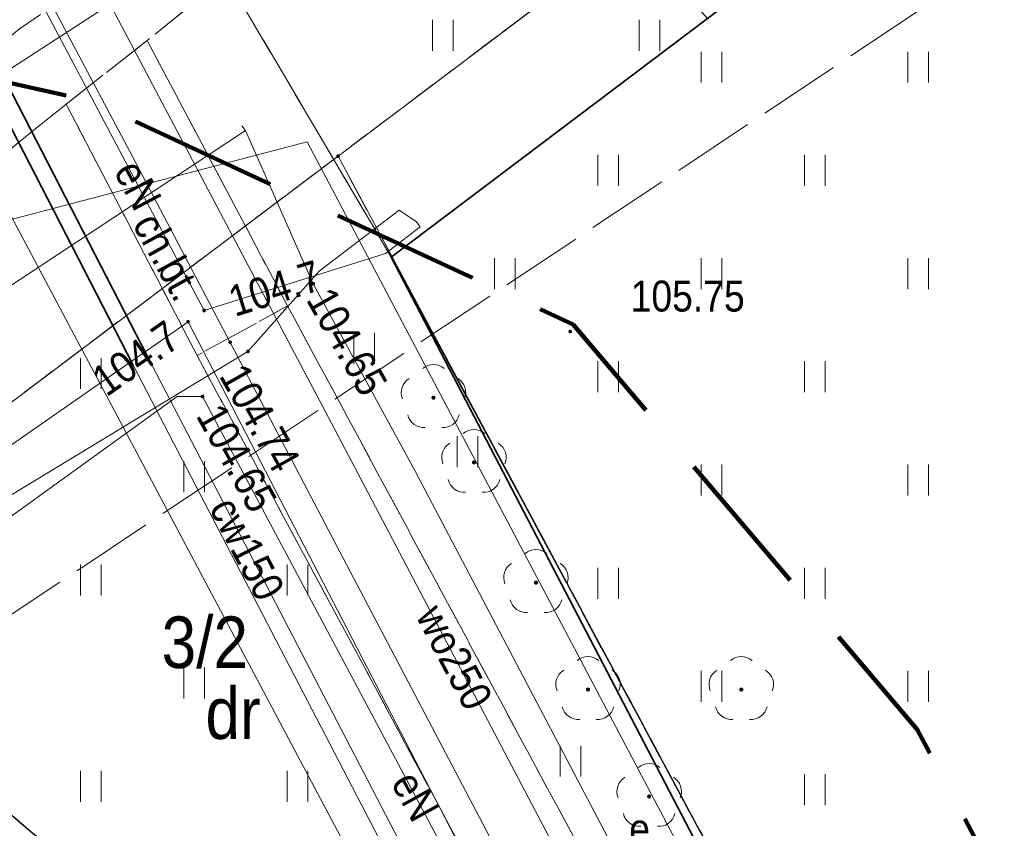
# Model space of a CAD drawing. Extents: x 7489187 to 7491099, y 5781939 to 5785132.
# Tile 210 of 217: x 7490410 to 7490434, y 5784422 to 5784441. Entities that reach past the tile are written whole.
import ezdxf
from ezdxf.enums import TextEntityAlignment as Align

# ---------------------------------------------------------------- set-up
doc = ezdxf.new("R2010")
doc.units = 0
doc.header["$MEASUREMENT"] = 0
for name, pattern in [('1.5_0.5', [2, 1.5, -0.5]), ('218-500', [1, 0.5, -0.5]), ('219-500', [0]), ('4', [1.8, 1.2, -0.6]), ('DYN_DIM', [1.022157, 0.292045, -0.730112]), ('mz1.0_0.5', [1.5, 1, -0.5]), ('mz2.0_0.5', [2.5, 2, -0.5])]:
    doc.linetypes.add(name, pattern=pattern)
doc.layers.get('0').update_dxf_attribs({"linetype": 'CONTINUOUS', "lineweight": 5})
doc.layers.get('Defpoints').update_dxf_attribs({"linetype": 'CONTINUOUS'})
doc.layers.get('Defpoints').transparency = 0.8
for name, color, linetype, transparency in [('203-Punkt załamania granicy działki nie stabilizowany', 7, 'CONTINUOUS', 0.8), ('210-Oznaczenie użytku', 7, 'CONTINUOUS', 0.8), ('211-Nr działki', 7, 'CONTINUOUS', 0.8), ('218-Granica użytku', 7, 'CONTINUOUS', 0.8), ('219-Linia granicy', 7, 'CONTINUOUS', 0.8), ('583-Oś przewodu-SGPOD', 7, 'CONTINUOUS', 0.8), ('chodnik (powierzchnia)', 7, 'CONTINUOUS', 0.8), ('chodnik (powierzchnia)-Atr17', 7, 'CONTINUOUS', 0.8), ('drzewo liściaste (punkt)', 7, 'CONTINUOUS', 0.8), ('jezdnia (powierzchnia)', 7, 'CONTINUOUS', 0.8), ('krawężnik (linia)', 7, 'CONTINUOUS', 0.8), ('Obszar opracowania', 7, 'CONTINUOUS', 0.8), ('ogrodzenie trwałe (linia)', 7, 'CONTINUOUS', 0.8), ('przewód ciepłowniczy (linia)', 7, 'CONTINUOUS', 0.8), ('przewód ciepłowniczy (linia)-Atr1', 7, 'CONTINUOUS', 0.8), ('przewód ciepłowniczy - projektowany lub w budowie (linia) - ob. projektowany', 7, 'CONTINUOUS', 0.8), ('przewód elektroenergetyczny (linia)', 7, 'CONTINUOUS', 0.8), ('przewód elektroenergetyczny (linia)-Atr1', 7, 'CONTINUOUS', 0.8), ('przewód gazowy (linia)', 7, 'CONTINUOUS', 0.8), ('przewód kanalizacyjny (linia)', 7, 'CONTINUOUS', 0.8), ('przewód telekomunikacyjny (linia)', 7, 'CONTINUOUS', 0.8), ('przewód wodociągowy (linia)', 7, 'CONTINUOUS', 0.8), ('przewód wodociągowy (linia)-Atr1', 7, 'CONTINUOUS', 0.8), ('punkt o określonej wysokości (sieć elektroenergetyczna)', 7, 'CONTINUOUS', 0.8), ('punkt o określonej wysokości (sieć elektroenergetyczna)-Atr2', 7, 'CONTINUOUS', 0.8), ('punkt o określonej wysokości (sieć gazowa)', 7, 'CONTINUOUS', 0.8), ('punkt o określonej wysokości (sieć gazowa)-Atr2', 7, 'CONTINUOUS', 0.8), ('punkt wysokościowy sztuczny', 7, 'CONTINUOUS', 0.8), ('punkt wysokościowy sztuczny-Atr2', 7, 'CONTINUOUS', 0.8), ('rura ochronna - przewód ciepłowniczy (linia)', 7, 'CONTINUOUS', 0.8), ('szafa elektroenergetyczna (punkt)-Atr17', 7, 'CONTINUOUS', 0.8), ('trawnik (powierzchnia)', 7, 'CONTINUOUS', 0.8), ('trawnik (powierzchnia) - symbol', 7, 'CONTINUOUS', 0.8), ('ścieżka (powierzchnia)', 7, 'CONTINUOUS', 0.8)]:
    doc.layers.add(name, color=color, linetype=linetype, transparency=transparency)
doc.layers.add('___wymiary', color=1, linetype='CONTINUOUS', lineweight=20)
doc.styles.add('Arial', font='arial.ttf')
doc.styles.get("Standard").update_dxf_attribs({"font": 'txt', "width": 0.75})
doc.linetypes.add('902-500', pattern='A,3.75,0,[1,ksztalty.shx,S=0.5,R=0,X=0,Y=0],3.75', length=7.5)
doc.dimstyles.new('PZT-AS', dxfattribs={"dimtxt": 1, "dimasz": 0.5, "dimexe": 1, "dimexo": 1, "dimgap": 0.1, "dimtad": 0, "dimdec": 1, "dimrnd": 0.0005, "dimzin": 0, "dimdsep": 46, "dimtxsty": 'Arial', "dimblk": 'ARCHTICK', "dimcen": 0.5, "dimclrd": 256, "dimclre": 256, "dimclrt": 256, "dimazin": 0, "dimtfac": 1, "dimtdec": 1, "dimtofl": 0, "dimtmove": 0, "dimatfit": 3, "dimldrblk": 'ARCHTICK', "dimfxl": 0, "dimtolj": 1, "dimtzin": 0, "dimarcsym": 0})

# ---------------------------------------------------------------- blocks, each defined once
blk = doc.blocks.new('203')
at = {"linetype": 'Continuous', "lineweight": 0}
h = blk.add_hatch(color=0, dxfattribs=at)
edge = h.paths.add_edge_path()
edge.add_arc((0, 0), 0.045, 0, 360)
blk = doc.blocks.new('PW01')
at = {"linetype": 'Continuous', "lineweight": 13}
h = blk.add_hatch(color=0, dxfattribs=at)
edge = h.paths.add_edge_path()
edge.add_arc((0, 0), 0.045, 0, 360)
blk = doc.blocks.new('TU04')
at = {"color": 0, "linetype": 'Continuous', "lineweight": 13}
for p, q in [((0, 0), (0, 0.75)), ((0.5, 0), (0.5, 0.75))]:
    blk.add_line(p, q, dxfattribs=at)
blk = doc.blocks.new('OP021')
at = {"linetype": 'Continuous', "lineweight": 13}
h = blk.add_hatch(color=0, dxfattribs=at)
edge = h.paths.add_edge_path()
edge.add_arc((0, 0), 0.05, 0, 360)
at = {"color": 0, "linetype": 'Continuous', "lineweight": 13}
for centre, start, end in [((0, 0.4), 49.272, 130.728), ((-0.38, 0.124), 121.308, 202.548), ((0.38, 0.124), 337.452, 58.692), ((-0.235, -0.324), 193.221, 274.871), ((0.235, -0.324), 265.129, 346.779)]:
    blk.add_arc(centre, 0.4, start, end, dxfattribs=at)
blk = doc.blocks.new('PW02')
at = {"linetype": 'Continuous', "lineweight": 13}
h = blk.add_hatch(color=0, dxfattribs=at)
edge = h.paths.add_edge_path()
edge.add_arc((0, 0), 0.045, 0, 360)
blk = doc.blocks.new('_ArchTick')
at = {"color": 0, "linetype": 'ByBlock', "const_width": 0.15}
blk.add_lwpolyline([(-0.5, -0.5), (0.5, 0.5)], dxfattribs=at)
blk = doc.blocks.new('*D152')
at = {"layer": '___wymiary', "lineweight": -2}
for p, q in [((7490369.688, 5784421.26), (7490370.485, 5784421.863)), ((7490427.547, 5784344.72), (7490428.345, 5784345.323))]:
    blk.add_line(p, q, dxfattribs=at)
at = {"layer": '___wymiary', "linetype": 'DYN_DIM', "lineweight": -2}
for p, q in [((7490369.688, 5784421.26), (7490369.386, 5784421.659)), ((7490427.547, 5784344.72), (7490369.688, 5784421.26))]:
    blk.add_line(p, q, dxfattribs=at)
at = {"layer": 'Defpoints', "color": 0}
for p in [(7490369.688, 5784421.26), (7490369.688, 5784421.26), (7490427.547, 5784344.72)]:
    blk.add_point(p, dxfattribs=at)
at = {"layer": '___wymiary', "lineweight": -2, "xscale": 0.5, "yscale": 0.5, "zscale": 0.5}
for p, rotation in [((7490369.688, 5784421.26), 127.0868624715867), ((7490427.547, 5784344.72), 307.0868624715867)]:
    blk.add_blockref('_ArchTick', p, dxfattribs=dict(at, rotation=rotation))
at = {"layer": '___wymiary', "insert": (7490368.15, 5784423.294), "char_height": 1.5, "attachment_point": 5, "rotation": 307.0869, "style": 'Arial'}
blk.add_mtext('\\A1;95.9', dxfattribs=at)
blk = doc.blocks.new('*D153')
at = {"layer": '___wymiary', "lineweight": -2}
for p, q in [((7490367.738, 5784419.786), (7490368.536, 5784420.389)), ((7490426.617, 5784341.897), (7490427.415, 5784342.5))]:
    blk.add_line(p, q, dxfattribs=at)
at = {"layer": '___wymiary', "linetype": 'DYN_DIM', "lineweight": -2}
for p, q in [((7490367.738, 5784419.786), (7490367.436, 5784420.185)), ((7490426.617, 5784341.897), (7490367.738, 5784419.786))]:
    blk.add_line(p, q, dxfattribs=at)
at = {"layer": 'Defpoints', "color": 0}
for p in [(7490367.738, 5784419.786), (7490367.738, 5784419.786), (7490426.617, 5784341.897)]:
    blk.add_point(p, dxfattribs=at)
at = {"layer": '___wymiary', "lineweight": -2, "xscale": 0.5, "yscale": 0.5, "zscale": 0.5}
for p, rotation in [((7490367.738, 5784419.786), 127.0868624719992), ((7490426.617, 5784341.897), 307.0868624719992)]:
    blk.add_blockref('_ArchTick', p, dxfattribs=dict(at, rotation=rotation))
at = {"layer": '___wymiary', "insert": (7490366.202, 5784421.819), "char_height": 1.5, "attachment_point": 5, "rotation": 307.0869, "style": 'Arial'}
blk.add_mtext('\\A1;97.6', dxfattribs=at)

msp = doc.modelspace()

# ---------------------------------------------------------------- linework, layer by layer
at = {"layer": '218-Granica użytku', "color": 3, "linetype": '218-500', "lineweight": 18, "flags": 128}
for points in [[(7490417.82, 5784438.13), (7490431.31, 5784448.3)], [(7490431.31, 5784448.3), (7490417.82, 5784438.13)], [(7490398.52, 5784423.58), (7490417.82, 5784438.13)], [(7490417.82, 5784438.13), (7490398.52, 5784423.58)], [(7490427.29, 5784420.47), (7490417.82, 5784438.13)], [(7490417.82, 5784438.13), (7490427.29, 5784420.47)]]:
    msp.add_lwpolyline(points, dxfattribs=at)
at = {"layer": '219-Linia granicy', "color": 7, "linetype": '219-500', "lineweight": 18, "flags": 128}
for points in [[(7490417.82, 5784438.13), (7490431.31, 5784448.3)], [(7490417.82, 5784438.13), (7490398.52, 5784423.58)], [(7490417.82, 5784438.13), (7490427.29, 5784420.47)]]:
    msp.add_lwpolyline(points, dxfattribs=at)
at = {"layer": '583-Oś przewodu-SGPOD', "color": 52, "linetype": 'Continuous', "lineweight": 18, "flags": 128}
msp.add_lwpolyline([(7490415.49, 5784438.86), (7490415.58, 5784438.75), (7490417.22, 5784435.04), (7490419.69, 5784430.5), (7490461.24, 5784351.44)], dxfattribs=at)
at = {"layer": 'chodnik (powierzchnia)', "color": 7, "linetype": 'mz1.0_0.5', "lineweight": 18, "flags": 128}
for points in [[(7490411.24, 5784439.39), (7490414.41, 5784433.3), (7490416.6, 5784434.5), (7490413.2, 5784440.93)], [(7490449.49, 5784367.1), (7490463.26, 5784341.09), (7490478.57, 5784312.2), (7490480.97, 5784313.72), (7490465.74, 5784342.29), (7490464.069, 5784345.455), (7490451.95, 5784368.34), (7490442.958, 5784385.371), (7490438.82, 5784393.1), (7490435.63, 5784399.25), (7490437.33, 5784400.13), (7490435.16, 5784404.21), (7490433.39, 5784403.31), (7490416.6, 5784434.5), (7490414.41, 5784433.3), (7490427.02, 5784409.78), (7490426.99, 5784409.82), (7490430.89, 5784402.5), (7490429.44, 5784402.49), (7490430.43, 5784401.18), (7490431.36, 5784399.89), (7490432.48, 5784399.49)]]:
    msp.add_lwpolyline(points, close=True, dxfattribs=at)
at = {"layer": 'jezdnia (powierzchnia)', "color": 7, "linetype": '1.5_0.5', "lineweight": 18, "flags": 128}
msp.add_lwpolyline([(7490493.35, 5784270.83), (7490499.77, 5784274.09), (7490493.73, 5784285.36), (7490492.621, 5784287.291), (7490492.252, 5784288.22), (7490491.965, 5784289.178), (7490491.764, 5784290.157), (7490491.65, 5784291.15), (7490491.65, 5784292.28), (7490491.691, 5784293.292), (7490491.834, 5784294.281), (7490492.054, 5784295.256), (7490492.35, 5784296.211), (7490492.72, 5784297.14), (7490493.025, 5784297.777), (7490493.516, 5784298.648), (7490494.074, 5784299.478), (7490494.696, 5784300.261), (7490495.377, 5784300.992), (7490496.114, 5784301.668), (7490496.902, 5784302.284), (7490497.735, 5784302.836), (7490498.61, 5784303.32), (7490495.34, 5784308.14), (7490494.599, 5784307.691), (7490493.706, 5784307.24), (7490492.779, 5784306.866), (7490491.824, 5784306.57), (7490490.848, 5784306.354), (7490489.858, 5784306.22), (7490488.859, 5784306.168), (7490487.86, 5784306.2), (7490487.406, 5784306.242), (7490486.419, 5784306.397), (7490485.448, 5784306.637), (7490484.503, 5784306.961), (7490483.588, 5784307.365), (7490482.712, 5784307.847), (7490481.882, 5784308.403), (7490481.102, 5784309.029), (7490480.38, 5784309.72), (7490479.67, 5784310.533), (7490479.084, 5784311.342), (7490478.57, 5784312.2), (7490463.26, 5784341.09), (7490449.49, 5784367.1), (7490432.48, 5784399.49), (7490431.36, 5784399.89), (7490430.43, 5784401.18), (7490429.44, 5784402.49), (7490427.49, 5784404.98), (7490425.54, 5784407.29), (7490423.56, 5784409.54), (7490421.46, 5784411.7), (7490419.33, 5784413.8), (7490417.15, 5784415.87), (7490414.92, 5784417.89), (7490407.31, 5784424.39), (7490405.7, 5784425.76), (7490403.51, 5784427.79), (7490402.84, 5784428.52), (7490402.14, 5784429.55), (7490401.59, 5784430.64), (7490401.21, 5784431.65), (7490400.95, 5784432.63), (7490400.8, 5784433.59), (7490400.75, 5784434.8), (7490398.9, 5784433.41), (7490398.57, 5784434.42), (7490398.39, 5784435.78), (7490398.35, 5784437.3), (7490398.56, 5784438.62), (7490398.89, 5784439.77), (7490399.51, 5784441.22), (7490400.22, 5784442.42), (7490401.26, 5784443.54), (7490402.43, 5784444.54), (7490392.68, 5784441.86), (7490392.9, 5784440.88), (7490392.94, 5784439.85), (7490392.73, 5784438.87), (7490392.36, 5784437.96), (7490391.82, 5784437.13), (7490391.08, 5784436.43), (7490390.22, 5784435.88), (7490389.27, 5784435.54), (7490388.26, 5784435.39), (7490387.25, 5784435.46), (7490386.31, 5784435.73), (7490385.37, 5784436.21), (7490384.52, 5784436.93), (7490383.97, 5784437.63), (7490372.91, 5784432.64), (7490378.92, 5784428.22), (7490379.774, 5784428.739), (7490380.166, 5784428.946), (7490381.077, 5784429.357), (7490382.02, 5784429.69), (7490383.116, 5784429.969), (7490384.102, 5784430.136), (7490385.1, 5784430.2), (7490386.099, 5784430.161), (7490387.052, 5784430.027), (7490388.031, 5784429.823), (7490388.99, 5784429.54), (7490389.981, 5784429.156), (7490390.88, 5784428.719), (7490391.742, 5784428.212), (7490393.17, 5784426.96), (7490394.74, 5784425.56), (7490395.46, 5784424.98), (7490412.33, 5784410.59), (7490414.17, 5784408.86), (7490414.882, 5784408.158), (7490415.573, 5784407.435), (7490416.24, 5784406.69), (7490416.884, 5784405.925), (7490417.21, 5784405.52), (7490417.817, 5784404.725), (7490418.399, 5784403.912), (7490418.956, 5784403.082), (7490419.487, 5784402.234), (7490420.02, 5784401.32), (7490420.589, 5784400.498), (7490421.08, 5784399.627), (7490421.487, 5784398.714), (7490421.808, 5784397.768), (7490422, 5784396.99), (7490422.158, 5784396.003), (7490422.223, 5784395.005), (7490422.195, 5784394.006), (7490422.14, 5784393.46), (7490421.911, 5784392.487), (7490421.585, 5784391.542), (7490421.166, 5784390.635), (7490420.84, 5784390.06), (7490420.276, 5784389.235), (7490419.632, 5784388.47), (7490419.34, 5784388.17), (7490417.08, 5784386.72), (7490420.45, 5784375.62), (7490420.367, 5784376.449), (7490420.41, 5784377.447), (7490420.608, 5784378.426), (7490420.955, 5784379.363), (7490421.443, 5784380.235), (7490422.06, 5784381.02), (7490424.41, 5784382.28), (7490427.04, 5784383.51), (7490429.31, 5784383.84), (7490430.3, 5784383.71), (7490431.257, 5784383.421), (7490432.17, 5784382.97), (7490432.981, 5784382.387), (7490433.686, 5784381.679), (7490434.4, 5784380.63), (7490438.13, 5784373.51), (7490438.522, 5784372.591), (7490438.802, 5784371.631), (7490438.966, 5784370.645), (7490439.011, 5784369.647), (7490439.01, 5784369.61), (7490438.931, 5784368.614), (7490438.735, 5784367.634), (7490438.36, 5784366.53), (7490437.1, 5784364.34), (7490434.62, 5784361.99), (7490437.44, 5784356.36), (7490439.81, 5784357.56), (7490440.79, 5784357.94), (7490441.77, 5784358.135), (7490442.768, 5784358.18), (7490443.11, 5784358.16), (7490444.096, 5784357.999), (7490445.046, 5784357.69), (7490445.75, 5784357.35), (7490446.571, 5784356.781), (7490447.279, 5784356.077), (7490447.853, 5784355.26), (7490448.2, 5784354.55), (7490453.54, 5784345.1), (7490456.89, 5784338.8), (7490471.34, 5784310.89), (7490479.7, 5784296.05), (7490481.18, 5784293.46), (7490484.68, 5784287.36), (7490487.55, 5784281.94)], close=True, dxfattribs=at)
at = {"layer": 'krawężnik (linia)', "color": 7, "linetype": 'Continuous', "lineweight": 25, "flags": 128}
msp.add_lwpolyline([(7490429.44, 5784402.49), (7490427.49, 5784404.98), (7490425.54, 5784407.29), (7490423.56, 5784409.54), (7490421.46, 5784411.7), (7490419.33, 5784413.8), (7490417.15, 5784415.87), (7490414.92, 5784417.89), (7490407.31, 5784424.39), (7490405.7, 5784425.76), (7490403.51, 5784427.79), (7490402.84, 5784428.52), (7490402.14, 5784429.55), (7490401.59, 5784430.64), (7490401.21, 5784431.65), (7490400.95, 5784432.63), (7490400.8, 5784433.59), (7490400.75, 5784434.8), (7490400.84, 5784435.86), (7490401.06, 5784437.07), (7490401.56, 5784438.49), (7490402.24, 5784439.84), (7490403.17, 5784441.06), (7490404.22, 5784442.14)], dxfattribs=at)
at = {"layer": 'Obszar opracowania', "color": 132, "linetype": '4', "lineweight": 200, "ltscale": 3, "flags": 128}
msp.add_lwpolyline([(7490308.01, 5784389.52), (7490316.37, 5784399.26), (7490368.28, 5784438.36), (7490379.98, 5784443.72), (7490392.84, 5784443.68), (7490403.31, 5784441.36), (7490411.83, 5784439.47), (7490423.51, 5784434.05), (7490431.84, 5784424.24), (7490448.06, 5784393.68), (7490473.16, 5784346.39), (7490476.39, 5784336.34), (7490475.94, 5784325.78), (7490471.85, 5784316.04), (7490464.65, 5784308.32), (7490428.65, 5784281.35), (7490426.2, 5784279.52), (7490416.78, 5784274.8), (7490406.31, 5784273.62), (7490396.08, 5784276.14), (7490387.35, 5784282.04), (7490363.54, 5784305.17), (7490313.51, 5784353.79), (7490306.43, 5784364.49), (7490304.48, 5784377.18)], close=True, dxfattribs=at)
at = {"layer": 'ogrodzenie trwałe (linia)', "color": 7, "linetype": '902-500', "lineweight": 35, "flags": 128}
for points in [[(7490419.11, 5784435.68), (7490426.759, 5784441.46), (7490432.332, 5784445.672), (7490445.563, 5784455.671), (7490450.936, 5784459.731), (7490460.094, 5784466.652), (7490474.41, 5784477.47), (7490479.14, 5784481.03), (7490531.63, 5784520.69), (7490537.27, 5784513.61)], [(7490538.458, 5784416.472), (7490480.57, 5784402.91), (7490454.3, 5784397.13), (7490451.04, 5784410.25), (7490434.07, 5784406.93), (7490419.11, 5784435.68)]]:
    msp.add_lwpolyline(points, dxfattribs=at)
at = {"layer": 'przewód ciepłowniczy (linia)', "color": 212, "linetype": 'Continuous', "lineweight": 18, "flags": 128}
for points in [[(7490358.23, 5784465.33), (7490359.57, 5784463.85), (7490374.29, 5784447.52), (7490364.21, 5784438.74), (7490366.53, 5784435.89), (7490367.66, 5784434.51), (7490376.21, 5784424), (7490377.3, 5784422.67), (7490387.86, 5784427.5), (7490388.75, 5784428.12), (7490406.15, 5784439.98), (7490408.82, 5784441.8), (7490409.08, 5784441.29), (7490413.22, 5784433.26), (7490422.38, 5784415.61), (7490421.64, 5784415.16), (7490410.12, 5784408.22), (7490409.88, 5784408.07), (7490414.86, 5784399.08)], [(7490414.39, 5784399.1), (7490409.34, 5784408.22), (7490409.91, 5784408.56), (7490421.43, 5784415.5), (7490421.85, 5784415.75), (7490412.86, 5784433.07), (7490408.72, 5784441.11), (7490408.67, 5784441.21), (7490406.38, 5784439.65), (7490388.98, 5784427.79), (7490388.05, 5784427.16), (7490377.18, 5784422.17), (7490375.9, 5784423.75), (7490367.34, 5784434.25), (7490366.06, 5784435.83), (7490363.66, 5784438.79), (7490373.72, 5784447.56), (7490359.28, 5784463.58), (7490357.94, 5784465.07)]]:
    msp.add_lwpolyline(points, dxfattribs=at)
at = {"layer": 'przewód ciepłowniczy - projektowany lub w budowie (linia) - ob. projektowany', "color": 212, "linetype": 'mz2.0_0.5', "lineweight": 18, "flags": 128}
msp.add_lwpolyline([(7490185.685, 5784318.667), (7490194.477, 5784325.476), (7490220.566, 5784305.463), (7490261.211, 5784336.029), (7490271.625, 5784331.926), (7490306.383, 5784358.757), (7490301.652, 5784365.332), (7490306.341, 5784369.054), (7490311.61, 5784362.528), (7490368.871, 5784406.453), (7490364.148, 5784412.619), (7490368.655, 5784416.08), (7490373.27, 5784410.347), (7490390.074, 5784423.014), (7490396.583, 5784418.155), (7490432.017, 5784441.744), (7490430.313, 5784450.196), (7490463.438, 5784475.356), (7490469.68, 5784467.349), (7490479.408, 5784474.71), (7490477.816, 5784486.031), (7490534.021, 5784528.866), (7490525.597, 5784540.393), (7490808.751, 5784754.621), (7490819.609, 5784742.841), (7490829.609, 5784752.142), (7490863.559, 5784775.852), (7490881.577, 5784769.973), (7490886.788, 5784759.778), (7490925.363, 5784768.572), (7490920.184, 5784791.924)], dxfattribs=at)
at = {"layer": 'przewód elektroenergetyczny (linia)', "color": 1, "linetype": 'Continuous', "lineweight": 18, "flags": 128}
for points in [[(7490676.68, 5784642.647), (7490671.534, 5784637.991), (7490658.836, 5784628.071), (7490641.828, 5784614.984), (7490625.071, 5784602.171), (7490604.094, 5784586.228), (7490594.768, 5784579.204), (7490579.518, 5784568.334), (7490562.366, 5784555.563), (7490539.839, 5784538.777), (7490523.951, 5784526.745), (7490502.181, 5784510.278), (7490472.884, 5784488.541), (7490451.127, 5784472.195), (7490429.045, 5784454.739), (7490413.83, 5784442.817), (7490403.53, 5784436.102)], [(7490413.03, 5784465.83), (7490414.25, 5784464.38), (7490421.27, 5784455.51), (7490417.61, 5784452.68), (7490416.45, 5784451.14), (7490411.81, 5784448.04), (7490410.25, 5784442.59), (7490414.58, 5784434.39), (7490418.97, 5784435.77), (7490419.81, 5784436.42), (7490419.72, 5784436.54)], [(7490440.844, 5784402.838), (7490437.716, 5784403.463), (7490436.163, 5784402.559), (7490433.249, 5784401.506), (7490432.383, 5784401.347), (7490431.896, 5784402.018), (7490428.42, 5784408.433), (7490423.717, 5784417.397), (7490417.862, 5784428.543), (7490415.206, 5784433.618), (7490412.857, 5784438.106), (7490408.168, 5784446.931), (7490408.126, 5784447.415), (7490408.786, 5784448.123), (7490415.038, 5784452.283), (7490423.892, 5784458.331), (7490433.331, 5784465.075)], [(7490419.72, 5784436.54), (7490419.3, 5784436.82), (7490417.36, 5784435.34), (7490415.64, 5784433.4), (7490406.63, 5784427.94), (7490405.99, 5784427.81), (7490398.05, 5784422.07), (7490393.01, 5784426.39), (7490391.86, 5784427.115), (7490390.98, 5784427.59), (7490390.306, 5784427.912), (7490389.383, 5784428.298), (7490388.441, 5784428.63), (7490387.48, 5784428.909), (7490386.506, 5784429.132), (7490385.52, 5784429.3), (7490384.594, 5784429.39), (7490383.595, 5784429.37), (7490382.605, 5784429.229)], [(7490426.78, 5784406.92), (7490427.78, 5784407.86), (7490414.19, 5784434.12), (7490408.26, 5784429.99), (7490405.71, 5784427.84)], [(7490347.62, 5784402.73), (7490370.07, 5784419.73), (7490370.52, 5784419.74), (7490373.46, 5784416.1), (7490373.82, 5784416.02), (7490385.54, 5784424.65), (7490385.95, 5784424.55), (7490390.43, 5784420.54), (7490390.86, 5784420.53), (7490393.77, 5784422.47), (7490394.06, 5784422.46), (7490396.52, 5784420.51), (7490396.73, 5784420.47), (7490408.64, 5784428.5), (7490413.93, 5784432.31)], [(7490413.93, 5784432.31), (7490414.54, 5784432.31), (7490422.31, 5784417.71), (7490422.55, 5784417.67), (7490425.17, 5784419.22), (7490426.29, 5784419.64), (7490426.39, 5784419.83), (7490426.1, 5784420.52), (7490426.15, 5784420.74), (7490426.45, 5784420.89)]]:
    msp.add_lwpolyline(points, dxfattribs=at)
at = {"layer": 'przewód gazowy (linia)', "color": 40, "linetype": 'Continuous', "lineweight": 18, "flags": 128}
msp.add_lwpolyline([(7490415.58, 5784438.75), (7490408.75, 5784434.24), (7490383.44, 5784415.98), (7490371.82, 5784432.53), (7490365.18, 5784428.12), (7490253.31, 5784343.67)], dxfattribs=at)
at = {"layer": 'przewód kanalizacyjny (linia)', "color": 34, "linetype": 'Continuous', "lineweight": 18, "flags": 128}
msp.add_lwpolyline([(7490430.464, 5784397.928), (7490402.709, 5784450.229)], dxfattribs=at)
at = {"layer": 'przewód telekomunikacyjny (linia)', "color": 30, "linetype": 'Continuous', "lineweight": 18, "flags": 128}
for points in [[(7490417.075, 5784438.476), (7490405.928, 5784435.554), (7490392.703, 5784428.802), (7490368.273, 5784410.738), (7490322.613, 5784377.194), (7490302.603, 5784363.625), (7490285.114, 5784351.815), (7490272.797, 5784342.444), (7490272.51, 5784341.67)], [(7490417.075, 5784438.476), (7490428.857, 5784416.117), (7490440.802, 5784393.449), (7490443.607, 5784388.125), (7490459.215, 5784358.559)]]:
    msp.add_lwpolyline(points, dxfattribs=at)
at = {"layer": 'przewód wodociągowy (linia)', "color": 5, "linetype": 'Continuous', "lineweight": 18, "flags": 128}
msp.add_lwpolyline([(7490410.42, 5784445.39), (7490417.66, 5784431.66), (7490452.52, 5784365.31), (7490460.84, 5784349.61), (7490463.18, 5784345.18), (7490485.61, 5784302.84), (7490485.92, 5784302.31), (7490486.08, 5784302.09), (7490486.34, 5784301.4), (7490486.73, 5784300.69), (7490490.5, 5784293.41)], dxfattribs=at)
at = {"layer": 'rura ochronna - przewód ciepłowniczy (linia)', "color": 212, "linetype": 'Continuous', "lineweight": 35, "flags": 128}
for points in [[(7490412.86, 5784433.07), (7490408.72, 5784441.11)], [(7490409.08, 5784441.29), (7490413.22, 5784433.26)]]:
    msp.add_lwpolyline(points, dxfattribs=at)
at = {"layer": 'trawnik (powierzchnia)', "color": 7, "linetype": 'mz1.0_0.5', "lineweight": 18, "flags": 128}
for points in [[(7490443.14, 5784458.76), (7490445.563, 5784455.671), (7490450.936, 5784459.731), (7490449.48, 5784461.5), (7490458.27, 5784469.04), (7490460.094, 5784466.652), (7490474.41, 5784477.47), (7490479.14, 5784481.03), (7490531.63, 5784520.69), (7490530.07, 5784523.15), (7490533.59, 5784525.25), (7490532.5, 5784527.17), (7490528.48, 5784534.01), (7490528.234, 5784533.838), (7490527.989, 5784533.665), (7490527.745, 5784533.491), (7490527.501, 5784533.315), (7490527.259, 5784533.139), (7490527.018, 5784532.961), (7490526.777, 5784532.781), (7490526.538, 5784532.601), (7490526.299, 5784532.419), (7490526.061, 5784532.236), (7490525.824, 5784532.052), (7490525.588, 5784531.867), (7490525.353, 5784531.68), (7490525.12, 5784531.492), (7490524.887, 5784531.303), (7490524.654, 5784531.113), (7490524.423, 5784530.922), (7490524.29, 5784530.81), (7490524.06, 5784530.617), (7490523.832, 5784530.422), (7490523.604, 5784530.227), (7490523.378, 5784530.03), (7490523.152, 5784529.832), (7490522.928, 5784529.633), (7490522.705, 5784529.433), (7490522.482, 5784529.232), (7490522.261, 5784529.029), (7490522.04, 5784528.826), (7490521.821, 5784528.621), (7490521.603, 5784528.415), (7490521.386, 5784528.208), (7490521.17, 5784528), (7490520.955, 5784527.791), (7490520.741, 5784527.581), (7490520.528, 5784527.369), (7490520.24, 5784527.08), (7490520.041, 5784526.856), (7490519.841, 5784526.631), (7490519.642, 5784526.408), (7490519.441, 5784526.185), (7490519.24, 5784525.962), (7490519.038, 5784525.74), (7490518.836, 5784525.518), (7490518.633, 5784525.297), (7490518.43, 5784525.077), (7490518.226, 5784524.857), (7490518.021, 5784524.637), (7490517.816, 5784524.418), (7490517.61, 5784524.2), (7490517.404, 5784523.982), (7490517.197, 5784523.765), (7490516.99, 5784523.548), (7490516.782, 5784523.332), (7490516.574, 5784523.116), (7490516.364, 5784522.901), (7490516.155, 5784522.686), (7490515.945, 5784522.472), (7490515.734, 5784522.259), (7490515.523, 5784522.046), (7490515.311, 5784521.833), (7490515.099, 5784521.621), (7490514.886, 5784521.41), (7490514.672, 5784521.199), (7490514.458, 5784520.989), (7490514.244, 5784520.779), (7490514.028, 5784520.57), (7490513.813, 5784520.362), (7490513.597, 5784520.154), (7490513.38, 5784519.946), (7490513.163, 5784519.739), (7490512.945, 5784519.533), (7490512.726, 5784519.327), (7490512.508, 5784519.122), (7490512.288, 5784518.918), (7490512.068, 5784518.714), (7490511.848, 5784518.51), (7490511.627, 5784518.307), (7490511.405, 5784518.105), (7490511.183, 5784517.903), (7490510.961, 5784517.702), (7490510.738, 5784517.501), (7490510.514, 5784517.301), (7490510.29, 5784517.102), (7490510.04, 5784516.88), (7490509.814, 5784516.682), (7490509.589, 5784516.485), (7490509.363, 5784516.288), (7490509.136, 5784516.091), (7490508.909, 5784515.895), (7490508.681, 5784515.7), (7490508.453, 5784515.505), (7490508.224, 5784515.311), (7490507.995, 5784515.118), (7490507.765, 5784514.925), (7490507.534, 5784514.732), (7490507.304, 5784514.541), (7490507.072, 5784514.35), (7490506.841, 5784514.159), (7490506.608, 5784513.969), (7490506.376, 5784513.78), (7490506.143, 5784513.591), (7490506.03, 5784513.5), (7490491.73, 5784502.52), (7490450.42, 5784470.76), (7490433.81, 5784458.01), (7490424.61, 5784450.89), (7490424.372, 5784450.707), (7490424.135, 5784450.523), (7490423.899, 5784450.339), (7490423.663, 5784450.153), (7490423.427, 5784449.967), (7490423.193, 5784449.78), (7490422.959, 5784449.593), (7490422.725, 5784449.404), (7490422.492, 5784449.215), (7490422.26, 5784449.025), (7490422.029, 5784448.834), (7490421.798, 5784448.643), (7490421.568, 5784448.45), (7490421.338, 5784448.257), (7490421.109, 5784448.063), (7490420.881, 5784447.869), (7490420.653, 5784447.673), (7490420.426, 5784447.477), (7490420.2, 5784447.28), (7490419.974, 5784447.082), (7490419.749, 5784446.884), (7490419.525, 5784446.685), (7490419.302, 5784446.485), (7490419.079, 5784446.284), (7490418.856, 5784446.082), (7490418.635, 5784445.88), (7490418.414, 5784445.677), (7490418.194, 5784445.473), (7490417.974, 5784445.269), (7490417.755, 5784445.064), (7490417.537, 5784444.858), (7490417.32, 5784444.651), (7490417.103, 5784444.444), (7490416.887, 5784444.236), (7490416.671, 5784444.027), (7490416.457, 5784443.817), (7490416.243, 5784443.607), (7490416.029, 5784443.396), (7490415.817, 5784443.184), (7490415.605, 5784442.972), (7490415.394, 5784442.759), (7490415.183, 5784442.545), (7490415.11, 5784442.47), (7490419.11, 5784435.68), (7490426.759, 5784441.46), (7490424.47, 5784444.1)], [(7490500.863, 5784448.33), (7490457.605, 5784438.329), (7490436.337, 5784433.412), (7490433.662, 5784444.983), (7490432.332, 5784445.672), (7490426.759, 5784441.46), (7490419.11, 5784435.68), (7490434.29, 5784407.41), (7490438.13, 5784408.12), (7490451, 5784410.47), (7490463.998, 5784411.034), (7490460.162, 5784426.625), (7490487.613, 5784433.176), (7490486.636, 5784437.409), (7490489.056, 5784437.986), (7490504.771, 5784441.735), (7490503.706, 5784446.807), (7490501.351, 5784446.26)], [(7490413.2, 5784440.93), (7490416.6, 5784434.5), (7490433.39, 5784403.31), (7490435.16, 5784404.21), (7490434.898, 5784404.708), (7490440.11, 5784406), (7490445.07, 5784407.11), (7490447.079, 5784407.635), (7490448.658, 5784400.304), (7490441.493, 5784398.632), (7490437.602, 5784399.71), (7490437.33, 5784400.13), (7490435.63, 5784399.25), (7490438.82, 5784393.1), (7490442.68, 5784393.19), (7490454.2, 5784395.84), (7490474.32, 5784400.53), (7490501.672, 5784407.108), (7490531.7, 5784413.94), (7490536.375, 5784415.047), (7490536.153, 5784415.934), (7490453.72, 5784396.71), (7490451, 5784410.47), (7490438.13, 5784408.12), (7490434.29, 5784407.41), (7490419.11, 5784435.68), (7490415.11, 5784442.47)], [(7490403.51, 5784427.79), (7490405.7, 5784425.76), (7490407.31, 5784424.39), (7490414.92, 5784417.89), (7490417.15, 5784415.87), (7490419.33, 5784413.8), (7490421.46, 5784411.7), (7490423.56, 5784409.54), (7490425.54, 5784407.29), (7490427.49, 5784404.98), (7490429.44, 5784402.49), (7490430.89, 5784402.5), (7490427.02, 5784409.78), (7490414.41, 5784433.3), (7490411.24, 5784439.39), (7490405.79, 5784434.98), (7490405.03, 5784434.28), (7490401.59, 5784430.64), (7490402.14, 5784429.55), (7490402.84, 5784428.52)]]:
    msp.add_lwpolyline(points, close=True, dxfattribs=at)
at = {"layer": 'ścieżka (powierzchnia)', "color": 7, "linetype": 'mz1.0_0.5', "lineweight": 18, "flags": 128}
msp.add_lwpolyline([(7490491.73, 5784502.52), (7490490.53, 5784504.1), (7490449.4, 5784472.48), (7490422.13, 5784451.49), (7490421.937, 5784451.334), (7490421.704, 5784451.145), (7490421.472, 5784450.955), (7490421.24, 5784450.765), (7490421.009, 5784450.574), (7490420.778, 5784450.382), (7490420.548, 5784450.19), (7490420.318, 5784449.997), (7490420.089, 5784449.803), (7490419.86, 5784449.609), (7490419.632, 5784449.414), (7490419.405, 5784449.218), (7490419.178, 5784449.022), (7490418.951, 5784448.825), (7490418.726, 5784448.628), (7490418.5, 5784448.43), (7490418.303, 5784448.255), (7490418.079, 5784448.056), (7490417.855, 5784447.856), (7490417.632, 5784447.656), (7490417.409, 5784447.455), (7490417.187, 5784447.253), (7490416.966, 5784447.051), (7490416.745, 5784446.848), (7490416.524, 5784446.644), (7490416.305, 5784446.44), (7490416.085, 5784446.235), (7490415.867, 5784446.029), (7490415.649, 5784445.823), (7490415.431, 5784445.617), (7490415.214, 5784445.41), (7490414.998, 5784445.202), (7490414.782, 5784444.993), (7490414.567, 5784444.784), (7490414.353, 5784444.574), (7490414.139, 5784444.364), (7490413.925, 5784444.153), (7490413.712, 5784443.942), (7490413.5, 5784443.73), (7490412.28, 5784442.72), (7490410.11, 5784441.21), (7490400.8, 5784433.59), (7490400.95, 5784432.63), (7490401.21, 5784431.65), (7490401.59, 5784430.64), (7490405.03, 5784434.28), (7490405.79, 5784434.98), (7490411.24, 5784439.39), (7490413.2, 5784440.93), (7490415.11, 5784442.47), (7490415.183, 5784442.545), (7490415.394, 5784442.759), (7490415.605, 5784442.972), (7490415.817, 5784443.184), (7490416.029, 5784443.396), (7490416.243, 5784443.607), (7490416.457, 5784443.817), (7490416.671, 5784444.027), (7490416.887, 5784444.236), (7490417.103, 5784444.444), (7490417.32, 5784444.651), (7490417.537, 5784444.858), (7490417.755, 5784445.064), (7490417.974, 5784445.269), (7490418.194, 5784445.473), (7490418.414, 5784445.677), (7490418.635, 5784445.88), (7490418.856, 5784446.082), (7490419.079, 5784446.284), (7490419.302, 5784446.485), (7490419.525, 5784446.685), (7490419.749, 5784446.884), (7490419.974, 5784447.082), (7490420.2, 5784447.28), (7490420.426, 5784447.477), (7490420.653, 5784447.673), (7490420.881, 5784447.869), (7490421.109, 5784448.063), (7490421.338, 5784448.257), (7490421.568, 5784448.45), (7490421.798, 5784448.643), (7490422.029, 5784448.834), (7490422.26, 5784449.025), (7490422.492, 5784449.215), (7490422.725, 5784449.404), (7490422.959, 5784449.593), (7490423.193, 5784449.78), (7490423.427, 5784449.967), (7490423.663, 5784450.153), (7490423.899, 5784450.339), (7490424.135, 5784450.523), (7490424.372, 5784450.707), (7490424.61, 5784450.89), (7490433.81, 5784458.01), (7490450.42, 5784470.76)], close=True, dxfattribs=at)

# ---------------------------------------------------------------- block references
at = {"layer": '203-Punkt załamania granicy działki nie stabilizowany', "color": 7, "linetype": 'Continuous', "lineweight": 18}
msp.add_blockref('203', (7490417.82, 5784438.13), dxfattribs=at)
at = {"layer": 'drzewo liściaste (punkt)', "color": 94, "linetype": 'Continuous', "lineweight": 13}
for p in [(7490420.13, 5784432.28), (7490421.11, 5784430.71), (7490422.61, 5784427.8), (7490423.87, 5784425.21), (7490427.58, 5784425.21), (7490425.35, 5784422.62)]:
    msp.add_blockref('OP021', p, dxfattribs=at)
at = {"layer": 'punkt o określonej wysokości (sieć elektroenergetyczna)', "color": 1, "linetype": 'Continuous', "lineweight": 13}
for p in [(7490414.58, 5784434.39), (7490414.19, 5784434.12), (7490415.21, 5784433.62), (7490415.64, 5784433.4), (7490414.54, 5784432.31)]:
    msp.add_blockref('PW01', p, dxfattribs=at)
at = {"layer": 'punkt o określonej wysokości (sieć gazowa)', "color": 40, "linetype": 'Continuous', "lineweight": 13}
msp.add_blockref('PW01', (7490417.22, 5784435.04), dxfattribs=at)
at = {"layer": 'punkt wysokościowy sztuczny', "color": 7, "linetype": 'Continuous', "lineweight": 13}
msp.add_blockref('PW02', (7490423.44, 5784433.88), dxfattribs=at)
at = {"layer": 'trawnik (powierzchnia) - symbol', "color": 7, "linetype": 'Continuous', "lineweight": 18}
for p in [(7490420.11, 5784440.68), (7490425.11, 5784440.68), (7490426.61, 5784439.91), (7490431.61, 5784439.91), (7490424.11, 5784437.41), (7490429.11, 5784437.41), (7490421.61, 5784434.91), (7490426.61, 5784434.91), (7490431.61, 5784434.91), (7490418.2, 5784433.1), (7490411.59, 5784432.49), (7490424.11, 5784432.41), (7490429.11, 5784432.41), (7490420.7, 5784430.6), (7490414.09, 5784429.99), (7490426.61, 5784429.91), (7490431.61, 5784429.91), (7490411.59, 5784427.49), (7490416.59, 5784427.49), (7490424.11, 5784427.41), (7490429.11, 5784427.41), (7490414.09, 5784424.99), (7490426.61, 5784424.91), (7490431.61, 5784424.91), (7490423.2, 5784423.1), (7490411.59, 5784422.49), (7490416.59, 5784422.49), (7490429.11, 5784422.41)]:
    msp.add_blockref('TU04', p, dxfattribs=at)

# ---------------------------------------------------------------- texts
at = {"layer": '210-Oznaczenie użytku', "color": 3, "linetype": 'Continuous', "lineweight": 18, "width": 0.9}
msp.add_text('dr', height=1.25, dxfattribs=at).set_placement((7490414.611, 5784424.012))
at = {"layer": '211-Nr działki', "color": 7, "linetype": 'Continuous', "lineweight": 18, "width": 0.9}
msp.add_text('3/2', height=1.25, dxfattribs=at).set_placement((7490413.55, 5784425.73))
at = {"layer": 'chodnik (powierzchnia)-Atr17', "color": 7, "width": 0.9}
msp.add_text('ch.bt.', height=0.75, rotation=298.832, dxfattribs=at).set_placement((7490413.689, 5784435.695), align=Align.MIDDLE_CENTER)
at = {"layer": 'przewód ciepłowniczy (linia)-Atr1', "color": 212, "width": 0.9}
msp.add_text('cw150', height=0.75, rotation=-62.572, dxfattribs=at).set_placement((7490415.02, 5784429.78), align=Align.MIDDLE_LEFT)
at = {"layer": 'przewód elektroenergetyczny (linia)-Atr1', "color": 1, "width": 0.9}
msp.add_text('eN', height=0.75, rotation=-62.164, dxfattribs=at).set_placement((7490412.71, 5784437.94), align=Align.MIDDLE_LEFT)
msp.add_text('eN', height=0.75, rotation=298.985, dxfattribs=at).set_placement((7490419.693, 5784422.627), align=Align.MIDDLE_CENTER)
at = {"layer": 'przewód wodociągowy (linia)-Atr1', "color": 5, "width": 0.9}
msp.add_text('wo250', height=0.75, rotation=297.717, dxfattribs=at).set_placement((7490420.02, 5784427.17), align=Align.MIDDLE_LEFT)
at = {"layer": 'punkt o określonej wysokości (sieć elektroenergetyczna)-Atr2', "color": 1, "width": 0.9}
for s, rotation, p in [('104.7', 17.451, (7490415.21, 5784434.59)), ('104.7', 34.855, (7490412, 5784432.59)), ('104.74', 299.325, (7490415.255, 5784432.994)), ('104.65', 299.213, (7490414.696, 5784432.025))]:
    msp.add_text(s, height=0.75, rotation=rotation, dxfattribs=at).set_placement(p, align=Align.MIDDLE_LEFT)
at = {"layer": 'punkt o określonej wysokości (sieć gazowa)-Atr2', "color": 40, "width": 0.9}
msp.add_text('104.65', height=0.75, rotation=299.605, dxfattribs=at).set_placement((7490417.359, 5784434.84), align=Align.MIDDLE_LEFT)
at = {"layer": 'punkt wysokościowy sztuczny-Atr2', "color": 7, "width": 0.9}
msp.add_text('105.75', height=0.75, dxfattribs=at).set_placement((7490424.902, 5784434.14), align=Align.BOTTOM_LEFT)
at = {"layer": 'szafa elektroenergetyczna (punkt)-Atr17', "color": 7, "width": 0.9}
msp.add_text('e', height=0.75, dxfattribs=at).set_placement((7490424.868, 5784421.234), align=Align.BOTTOM_LEFT)

# ---------------------------------------------------------------- dimensions: what is measured, and where the dimension line sits
at = {"layer": '___wymiary'}
for base, p1, p2, picture, middle in [((7490369.688, 5784421.26), (7490427.547, 5784344.72), (7490369.688, 5784421.26), '*D152', (7490368.15, 5784423.294)), ((7490367.738, 5784419.786), (7490426.617, 5784341.897), (7490367.738, 5784419.786), '*D153', (7490366.202, 5784421.819))]:
    dim = msp.add_linear_dim(base=base, p1=p1, p2=p2, angle=127.0869, dimstyle='PZT-AS', override={"dimtxt": 1.5, "dimfxl": 5}, dxfattribs=at)
    dim.commit()
    dim.dimension.update_dxf_attribs({"geometry": picture, "text_midpoint": middle, "dimtype": 161})

doc.saveas('drawing.dxf')
